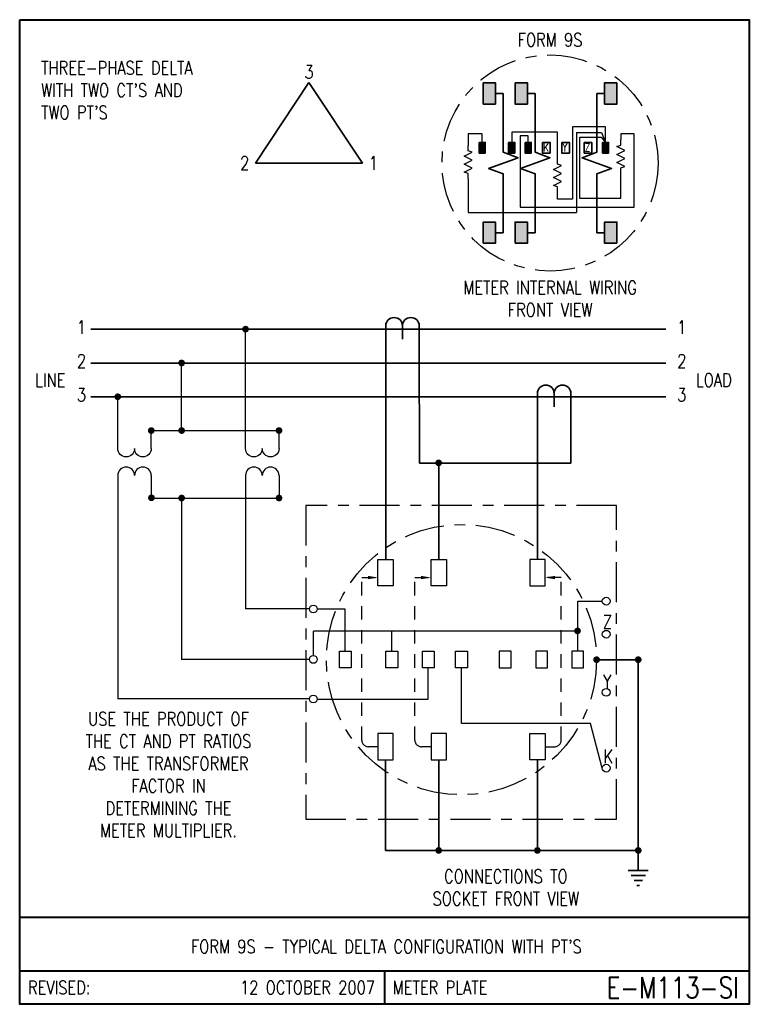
# Model space of a CAD drawing. Header units: inches. Extents: x 0 to 6.81, y 0 to 9.19.
import ezdxf
from ezdxf.enums import TextEntityAlignment as Align

# ---------------------------------------------------------------- set-up
doc = ezdxf.new("R2010")
doc.units = ezdxf.units.IN
doc.header["$LTSCALE"] = 0.5
doc.header["$MEASUREMENT"] = 0
doc.linetypes.add('CENTER2', pattern=[1.125, 0.75, -0.125, 0.125, -0.125])
doc.linetypes.add('HIDDEN', pattern=[0.375, 0.25, -0.125])
for name, color, linetype, lineweight in [('E-DETL-1LINE', 4, 'Continuous', 35), ('E-DETL-TEXT', 3, 'Continuous', 35), ('E-DETL-TTLB', 2, 'Continuous', 40), ('E-DETL-TTLB-TEXT', 5, 'Continuous', 50)]:
    doc.layers.add(name, color=color, linetype=linetype, lineweight=lineweight)
doc.layers.add('E-DETL-FINE', color=8, linetype='Continuous')
doc.styles.add('ROMANS', font='romans.shx', dxfattribs={"height": 0.046875})
doc.styles.get("Standard").update_dxf_attribs({"font": 'romans.shx', "width": 0.8})

# ---------------------------------------------------------------- blocks, each defined once
blk = doc.blocks.new('E-004')
at = {"const_width": 0.03125}
blk.add_lwpolyline([(-0.015625, 0, 1), (0.015625, 0, 1)], format="xyb", close=True, dxfattribs=at)
blk = doc.blocks.new('PE001c')
for p, q in [((0, 0.21875), (0, -0.21875)), ((-0.03125, 0.15625), (0.03125, 0.15625)), ((-0.03125, 0), (0.09375, 0)), ((-0.03125, -0.15625), (0.03125, -0.15625))]:
    blk.add_line(p, q)
blk.add_lwpolyline([(-0.03125, 0.15625, 1), (-0.03125, 0, 1), (-0.03125, -0.15625)], format="xyb")
blk = doc.blocks.new('PE008')
for p, q in [((0.1875, -0.0938), (0.1875, 0.0938)), ((0.1875, 0), (0, 0)), ((0.2344, -0.0667), (0.2344, 0.0667)), ((0.2812, -0.0396), (0.2812, 0.0396)), ((0.3281, -0.0126), (0.3281, 0.0126))]:
    blk.add_line(p, q)

msp = doc.modelspace()

# ---------------------------------------------------------------- hatches: boundary and pattern name
at = {"layer": 'E-DETL-1LINE'}
for points in [[(4.4405, 8.5988), (4.3262, 8.5988), (4.3262, 8.4008), (4.4405, 8.4008)], [(4.7385, 8.5988), (4.6241, 8.5988), (4.6241, 8.4008), (4.7385, 8.4008)], [(5.4595, 8.4008), (5.5738, 8.4008), (5.5738, 8.5988), (5.4595, 8.5988)], [(4.3447, 8.0422), (4.2876, 8.0422), (4.2876, 7.9432), (4.3447, 7.9432)], [(4.6208, 8.0422), (4.5636, 8.0422), (4.5636, 7.9432), (4.6208, 7.9432)], [(4.7741, 8.0422), (4.7169, 8.0422), (4.7169, 7.9432), (4.7741, 7.9432)], [(5.4967, 8.0422), (5.4396, 8.0422), (5.4396, 7.9432), (5.4967, 7.9432)], [(4.4405, 7.2992), (4.3262, 7.2992), (4.3262, 7.1012), (4.4405, 7.1012)], [(4.7385, 7.2992), (4.6241, 7.2992), (4.6241, 7.1012), (4.7385, 7.1012)], [(5.4595, 7.1012), (5.5738, 7.1012), (5.5738, 7.2992), (5.4595, 7.2992)]]:
    msp.add_hatch(color=256, dxfattribs=at).paths.add_polyline_path(points)

# ---------------------------------------------------------------- linework, layer by layer
for p, q in [((2.7, 8.6), (2.2, 7.85)), ((2.7, 8.6), (3.2, 7.85)), ((4.4405, 8.4998), (4.5136, 8.4998)), ((4.5136, 8.4998), (4.5136, 8.1411)), ((4.7385, 8.4998), (4.8116, 8.4998)), ((4.8116, 8.4998), (4.8116, 8.1411)), ((5.3864, 8.4998), (5.3864, 8.1411)), ((5.4595, 8.4998), (5.3864, 8.4998)), ((2.2, 7.85), (3.2, 7.85)), ((4.5136, 7.5589), (4.5136, 7.2992)), ((4.8116, 7.5589), (4.8116, 7.2992)), ((5.3864, 7.5589), (5.3864, 7.2992)), ((4.5136, 7.2002), (4.5136, 7.2992)), ((4.8116, 7.2002), (4.8116, 7.2992)), ((5.3864, 7.2002), (5.3864, 7.2992)), ((4.4405, 7.2002), (4.5136, 7.2002)), ((4.7385, 7.2002), (4.8116, 7.2002)), ((5.4595, 7.2002), (5.3864, 7.2002)), ((6.0293, 6.2993), (0.6637, 6.2993)), ((3.4161, 6.2681), (3.4161, 4.1518)), ((3.7286, 6.2681), (3.7286, 6.1553)), ((3.7322, 5.0485), (3.7286, 6.1553)), ((6.0293, 5.9839), (0.6637, 5.9839)), ((6.0293, 5.6685), (0.6637, 5.6685)), ((4.8317, 5.6373), (4.8317, 4.1518)), ((5.1442, 5.6373), (5.1442, 5.0507)), ((3.7322, 5.0507), (5.1442, 5.0507)), ((3.9105, 4.1518), (3.9105, 5.0522)), ((5.3844, 3.2158), (5.773, 3.2158)), ((5.773, 3.2158), (5.773, 1.436)), ((3.4151, 2.2798), (3.4151, 1.436)), ((3.9105, 2.2798), (3.9105, 1.436)), ((4.8317, 2.2798), (4.8317, 1.436)), ((5.773, 1.436), (3.4151, 1.436))]:
    msp.add_line(p, q, dxfattribs=at)
for points in [[(4.3262, 8.5988), (4.4405, 8.5988), (4.4405, 8.4008), (4.3262, 8.4008)], [(4.6241, 8.5988), (4.7385, 8.5988), (4.7385, 8.4008), (4.6241, 8.4008)], [(5.5738, 8.5988), (5.4595, 8.5988), (5.4595, 8.4008), (5.5738, 8.4008)], [(4.2876, 8.0422), (4.3447, 8.0422), (4.3447, 7.9432), (4.2876, 7.9432)], [(4.5636, 8.0422), (4.6208, 8.0422), (4.6208, 7.9432), (4.5636, 7.9432)], [(4.7169, 8.0422), (4.7741, 8.0422), (4.7741, 7.9432), (4.7169, 7.9432)], [(4.8792, 8.0422), (4.9499, 8.0422), (4.9499, 7.9432), (4.8792, 7.9432)], [(5.0597, 8.0422), (5.1303, 8.0422), (5.1303, 7.9432), (5.0597, 7.9432)], [(5.2687, 8.0422), (5.3393, 8.0422), (5.3393, 7.9432), (5.2687, 7.9432)], [(5.4396, 8.0422), (5.4967, 8.0422), (5.4967, 7.9432), (5.4396, 7.9432)], [(4.3262, 7.1012), (4.4405, 7.1012), (4.4405, 7.2992), (4.3262, 7.2992)], [(4.6241, 7.1012), (4.7385, 7.1012), (4.7385, 7.2992), (4.6241, 7.2992)], [(5.5738, 7.1012), (5.4595, 7.1012), (5.4595, 7.2992), (5.5738, 7.2992)]]:
    msp.add_lwpolyline(points, close=True, dxfattribs=at)
for points in [[(4.5136, 8.1411), (4.5136, 7.95), (4.651, 7.9), (4.3763, 7.8), (4.5136, 7.75), (4.5136, 7.5589)], [(4.8116, 8.1411), (4.8116, 7.95), (4.949, 7.9), (4.6742, 7.8), (4.8116, 7.75), (4.8116, 7.5589)], [(5.3864, 8.1411), (5.3864, 7.95), (5.249, 7.9), (5.5237, 7.8), (5.3864, 7.75), (5.3864, 7.5589)]]:
    msp.add_lwpolyline(points, dxfattribs=at)
at = {"layer": 'E-DETL-FINE'}
for p, q in [((5.4682, 8.187), (5.1609, 8.187)), ((5.1609, 8.187), (5.1609, 7.5133)), ((5.4682, 8.0422), (5.4682, 8.187)), ((4.3162, 8.1234), (4.1859, 8.1234)), ((4.1859, 8.1234), (4.1859, 8.0135)), ((4.3162, 8.0422), (4.3162, 8.1234)), ((5.0192, 8.1379), (4.5922, 8.1379)), ((4.5922, 8.1379), (4.5922, 8.0422)), ((4.7455, 8.1032), (4.672, 8.1032)), ((4.672, 8.1032), (4.672, 7.4381)), ((4.7455, 8.0422), (4.7455, 8.1032)), ((5.0192, 7.8894), (5.0192, 8.1379)), ((5.1957, 8.135), (5.1957, 7.3889)), ((5.1957, 8.135), (5.43, 8.135)), ((5.2275, 7.5191), (5.2275, 8.0916)), ((5.2275, 8.0916), (5.4271, 8.0916)), ((5.4271, 8.0916), (5.4682, 8.0422)), ((5.43, 8.135), (5.4682, 8.0422)), ((5.6118, 8.1234), (5.6118, 8.0681)), ((5.7338, 8.1234), (5.6118, 8.1234)), ((5.7338, 7.4381), (5.7338, 8.1234)), ((5.6118, 7.5191), (5.6118, 7.7556)), ((4.1859, 7.701), (4.1859, 7.3889)), ((5.0192, 7.5133), (5.0192, 7.5769)), ((5.1609, 7.5133), (5.0192, 7.5133)), ((5.6118, 7.5191), (5.2275, 7.5191)), ((4.1859, 7.3889), (5.1957, 7.3889)), ((4.672, 7.4381), (5.7338, 7.4381)), ((2.1077, 5.1854), (2.1077, 6.2998)), ((1.5116, 5.3536), (1.5116, 5.9844)), ((0.9154, 5.1854), (0.9154, 5.669)), ((1.2279, 5.1854), (1.2279, 5.3536)), ((1.2279, 5.3536), (2.4202, 5.3536)), ((2.4202, 5.1854), (2.4202, 5.3536)), ((0.9154, 4.9354), (0.9154, 2.8489)), ((1.2279, 4.9354), (1.2279, 4.7241)), ((2.1077, 4.9354), (2.1077, 3.6891)), ((2.4202, 4.9354), (2.4202, 4.7241)), ((1.2279, 4.7241), (2.4202, 4.7241)), ((1.5116, 4.7241), (1.5116, 3.2187)), ((2.7081, 3.6891), (2.1077, 3.6891)), ((3.0387, 3.6886), (2.777, 3.6886)), ((3.0387, 3.2956), (3.0387, 3.6886)), ((5.2081, 3.7616), (5.4377, 3.7616)), ((5.2081, 3.2956), (5.2081, 3.7616)), ((5.2081, 3.4808), (2.7407, 3.4808)), ((2.7407, 3.2545), (2.7407, 3.4808)), ((3.4734, 3.2956), (3.4734, 3.4808)), ((2.7081, 3.2187), (1.5116, 3.2187)), ((3.8132, 2.8485), (3.8132, 3.1409)), ((4.1234, 2.6194), (4.1234, 3.1409)), ((2.7081, 2.8489), (0.9154, 2.8489)), ((2.777, 2.8485), (3.8132, 2.8485)), ((5.3264, 2.6194), (4.1234, 2.6194)), ((5.4377, 2.2037), (5.3264, 2.6194))]:
    msp.add_line(p, q, dxfattribs=at)
at = {"layer": 'E-DETL-FINE', "linetype": 'HIDDEN'}
for p, q in [((3.1926, 2.4661), (3.1926, 3.9819)), ((3.1926, 3.9819), (3.3437, 3.9819)), ((3.688, 2.4661), (3.688, 3.9819)), ((3.688, 3.9819), (3.839, 3.9819)), ((5.0542, 3.9819), (4.9031, 3.9819)), ((5.0542, 2.4661), (5.0542, 3.9819)), ((3.3437, 2.4036), (3.2551, 2.4036)), ((3.839, 2.4036), (3.7505, 2.4036)), ((4.9031, 2.4036), (4.9917, 2.4036))]:
    msp.add_line(p, q, dxfattribs=at)
at = {"layer": 'E-DETL-FINE'}
for points in [[(4.1859, 7.701), (4.1859, 7.751), (4.1484, 7.7635), (4.2234, 7.801), (4.1484, 7.8385), (4.2234, 7.876), (4.1484, 7.9135), (4.2234, 7.951), (4.1859, 7.9635), (4.1859, 8.0135)], [(5.6118, 7.7556), (5.6118, 7.8056), (5.6493, 7.8181), (5.5743, 7.8556), (5.6493, 7.8931), (5.5743, 7.9306), (5.6493, 7.9681), (5.5743, 8.0056), (5.6118, 8.0181), (5.6118, 8.0681)], [(5.0192, 7.5769), (5.0192, 7.6269), (4.9817, 7.6394), (5.0567, 7.6769), (4.9817, 7.7144), (5.0567, 7.7519), (4.9817, 7.7894), (5.0567, 7.8269), (5.0192, 7.8394), (5.0192, 7.8894)]]:
    msp.add_lwpolyline(points, dxfattribs=at)
for points in [[(1.2279, 5.1854, -1), (1.0717, 5.1854, -1), (0.9154, 5.1854)], [(2.4202, 5.1854, -1), (2.264, 5.1854, -1), (2.1077, 5.1854)], [(1.2279, 4.9354, 1), (1.0717, 4.9354, 1), (0.9154, 4.9354)], [(2.4202, 4.9354, 1), (2.264, 4.9354, 1), (2.1077, 4.9354)]]:
    msp.add_lwpolyline(points, format="xyb", dxfattribs=at)
at = {"layer": 'E-DETL-FINE', "linetype": 'CENTER2'}
msp.add_lwpolyline([(2.6692, 1.7262), (5.5712, 1.7262), (5.5712, 4.6555), (2.6692, 4.6555)], close=True, dxfattribs=at)
at = {"layer": 'E-DETL-FINE'}
for points in [[(3.3437, 4.1518), (3.4866, 4.1518), (3.4866, 3.9043), (3.3437, 3.9043)], [(3.839, 4.1518), (3.9819, 4.1518), (3.9819, 3.9043), (3.839, 3.9043)], [(4.9031, 4.1518), (4.7602, 4.1518), (4.7602, 3.9043), (4.9031, 3.9043)], [(2.9834, 3.2956), (3.0939, 3.2956), (3.0939, 3.1409), (2.9834, 3.1409)], [(3.4182, 3.2956), (3.5286, 3.2956), (3.5286, 3.1409), (3.4182, 3.1409)], [(3.758, 3.2956), (3.8684, 3.2956), (3.8684, 3.1409), (3.758, 3.1409)], [(4.0682, 3.2956), (4.1786, 3.2956), (4.1786, 3.1409), (4.0682, 3.1409)], [(4.5864, 3.2956), (4.4759, 3.2956), (4.4759, 3.1409), (4.5864, 3.1409)], [(4.9262, 3.2956), (4.8157, 3.2956), (4.8157, 3.1409), (4.9262, 3.1409)], [(5.2633, 3.2956), (5.1529, 3.2956), (5.1529, 3.1409), (5.2633, 3.1409)], [(3.3437, 2.2798), (3.4866, 2.2798), (3.4866, 2.5274), (3.3437, 2.5274)], [(3.839, 2.2798), (3.9819, 2.2798), (3.9819, 2.5274), (3.839, 2.5274)], [(4.9031, 2.2798), (4.7602, 2.2798), (4.7602, 2.5274), (4.9031, 2.5274)]]:
    msp.add_lwpolyline(points, close=True, dxfattribs=at)
at = {"layer": 'E-DETL-FINE', "linetype": 'CENTER2'}
for centre, radius in [((4.95, 7.85), 1.0088), ((4.1234, 3.2158), 1.261)]:
    msp.add_circle(centre, radius, dxfattribs=at)
at = {"layer": 'E-DETL-FINE'}
for centre in [(5.474, 3.7616), (2.7407, 3.6886), (5.474, 3.4531), (2.7407, 3.2182), (5.474, 2.9115), (2.7407, 2.8485), (5.474, 2.2037)]:
    msp.add_circle(centre, 0.0363, dxfattribs=at)
at = {"layer": 'E-DETL-FINE', "linetype": 'HIDDEN'}
for centre, start, end in [((3.2551, 2.4661), 180, 270), ((3.7505, 2.4661), 180, 270), ((4.9917, 2.4661), 270, 0)]:
    msp.add_arc(centre, 0.0625, start, end, dxfattribs=at)
at = {"layer": 'E-DETL-FINE'}
for points in [[(3.2499, 3.9976), (3.3437, 3.9819), (3.2499, 3.9663)], [(3.7453, 3.9976), (3.839, 3.9819), (3.7453, 3.9663)], [(4.9969, 3.9976), (4.9031, 3.9819), (4.9969, 3.9663)]]:
    msp.add_solid(points, dxfattribs=at)
at = {"layer": 'E-DETL-TTLB'}
msp.add_lwpolyline([(0, 9.1875), (6.8095, 9.1875), (6.8095, 0), (0, 0)], close=True, dxfattribs=at)
for points in [[(0, 0.8125), (6.8095, 0.8125)], [(0, 0.3125), (6.8095, 0.3125)], [(3.4048, 0.3125), (3.4048, 0)]]:
    msp.add_lwpolyline(points, dxfattribs=at)

# ---------------------------------------------------------------- block references
at = {"layer": 'E-DETL-1LINE', "xscale": -1, "rotation": 90}
for p in [(3.5724, 6.2993), (4.9879, 5.6685)]:
    msp.add_blockref('PE001c', p, dxfattribs=at)
at = {"layer": 'E-DETL-1LINE'}
for p in [(2.1077, 6.2998), (1.5116, 5.9844), (0.9154, 5.669), (1.2279, 5.3536), (1.5116, 5.3536), (2.4202, 5.3536), (3.9105, 5.0522), (1.2298, 4.7263), (1.5116, 4.7241), (2.4202, 4.7241), (5.3844, 3.2158), (5.773, 3.2158), (3.9105, 1.436), (4.8317, 1.436), (5.773, 1.436)]:
    msp.add_blockref('E-004', p, dxfattribs=at)
at = {"layer": 'E-DETL-1LINE', "rotation": 270}
msp.add_blockref('PE008', (5.773, 1.436), dxfattribs=at)
at = {"layer": 'E-DETL-FINE'}
msp.add_blockref('E-004', (5.2063, 3.4842), dxfattribs=at)

# ---------------------------------------------------------------- texts
at = {"layer": 'E-DETL-TEXT', "style": 'ROMANS', "width": 0.8}
for s, p in [('REVISED:', (0.0773, 0.1563)), ('METER PLATE', (3.482, 0.1563))]:
    msp.add_text(s, height=0.125, dxfattribs=at).set_placement(p, align=Align.MIDDLE_LEFT)
for s, height, p in [('12 OCTOBER 2007', 0.125, (3.316, 0.1563)), ('E-M113-SI', 0.19685, (6.7114, 0.1563))]:
    msp.add_text(s, height=height, dxfattribs=at).set_placement(p, align=Align.MIDDLE_RIGHT)
at = {"layer": 'E-DETL-TEXT'}
for s, insert, char_height, width, attachment_point in [('FORM 9S', (4.95, 9), 0.125, 1.021609, 5), ("THREE-PHASE DELTA \\PWITH TWO CT'S AND\\PTWO PT'S", (0.2, 8.8), 0.125, 2.119747, 1), ('3', (2.7, 8.7), 0.125, 0.234375, 5), ('K', (4.8846, 8.033), 0.075, 0.072229, 1), ('Y', (5.0651, 8.033), 0.075, 0.075, 1), ('Z', (5.2741, 8.033), 0.075, 0.075, 1), ('2', (2.1, 7.85), 0.125, 0.234375, 5), ('1', (3.3, 7.85), 0.125, 0.234375, 5), ('METER INTERNAL WIRING FRONT VIEW', (4.95, 6.75), 0.125, 1.78125, 2), ('1', (0.5336, 6.3802), 0.125, 0.234375, 1), ('1', (6.1362, 6.3802), 0.125, 0.234375, 1), ('2', (0.5336, 6.0648), 0.125, 0.234375, 1), ('2', (6.1362, 6.0648), 0.125, 0.234375, 1), ('LINE', (0.1438, 5.8874), 0.125, 0.290935, 1), ('LOAD', (6.3115, 5.8874), 0.125, 0.296875, 1), ('3', (0.5336, 5.7494), 0.125, 0.234375, 1), ('3', (6.1362, 5.7494), 0.125, 0.234375, 1), ('Z', (5.4433, 3.6319), 0.125, 0.09375, 1), ('Y', (5.4433, 3.0734), 0.125, 0.09375, 1), ('USE THE PRODUCT OF THE CT AND PT RATIOS AS THE TRANSFORMER FACTOR IN DETERMINING THE METER MULTIPLIER.', (1.3883, 2.7257), 0.125, 1.6875, 2), ('K', (5.4479, 2.3765), 0.125, 0.090286, 1), ('CONNECTIONS TO SOCKET FRONT VIEW', (4.5372, 1.2569), 0.125, 1.78125, 2)]:
    msp.add_mtext(s, dxfattribs=dict(at, insert=insert, char_height=char_height, width=width, attachment_point=attachment_point))
at = {"layer": 'E-DETL-TTLB-TEXT', "style": 'ROMANS', "width": 0.8}
msp.add_text("FORM 9S - TYPICAL DELTA CONFIGURATION WITH PT'S", height=0.125, dxfattribs=at).set_placement((3.4217, 0.4764), align=Align.CENTER)

doc.saveas('drawing.dxf')
